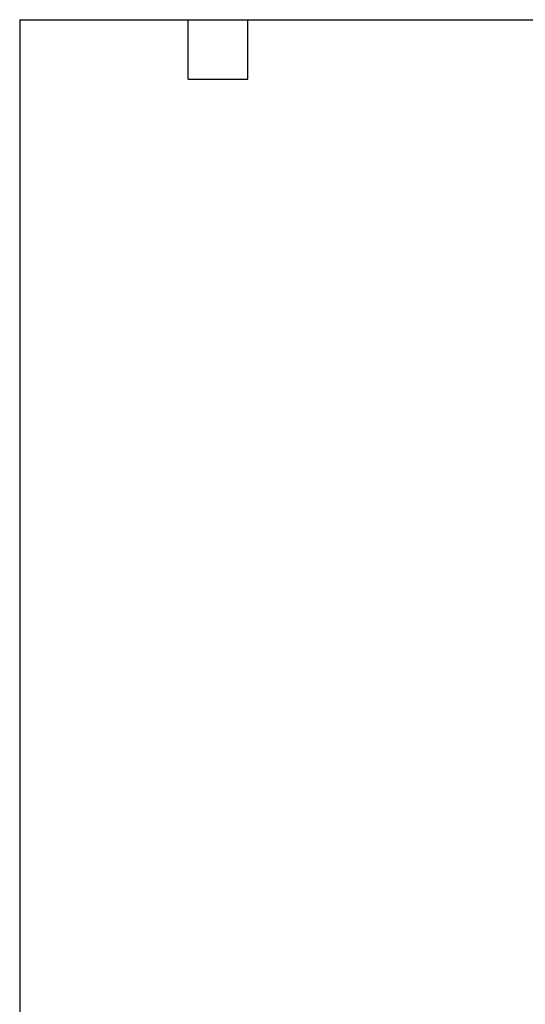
# Model space of a CAD drawing. Header units: millimetres. Extents: x 13 to 546, y 13 to 419.
# Tile 2 of 20: x 13 to 142, y 167 to 419. Entities that reach past the tile are written whole.
import ezdxf

# ---------------------------------------------------------------- set-up
doc = ezdxf.new("R2010")
doc.units = ezdxf.units.MM
doc.header["$LTSCALE"] = 2
doc.linetypes.add('SLD-Solid', pattern=[0])
doc.layers.add('TEXT', color=140, linetype='SLD-Solid', lineweight=25)

msp = doc.modelspace()

# ---------------------------------------------------------------- linework, layer by layer
at = {"layer": 'TEXT'}
for p, q in [((12.7, 419.1), (546.1, 419.1)), ((12.7, 419.1), (12.7, 12.7)), ((55.88, 403.86), (55.88, 419.1)), ((71.12, 403.86), (71.12, 419.1)), ((55.88, 403.86), (71.12, 403.86))]:
    msp.add_line(p, q, dxfattribs=at)

doc.saveas('drawing.dxf')
